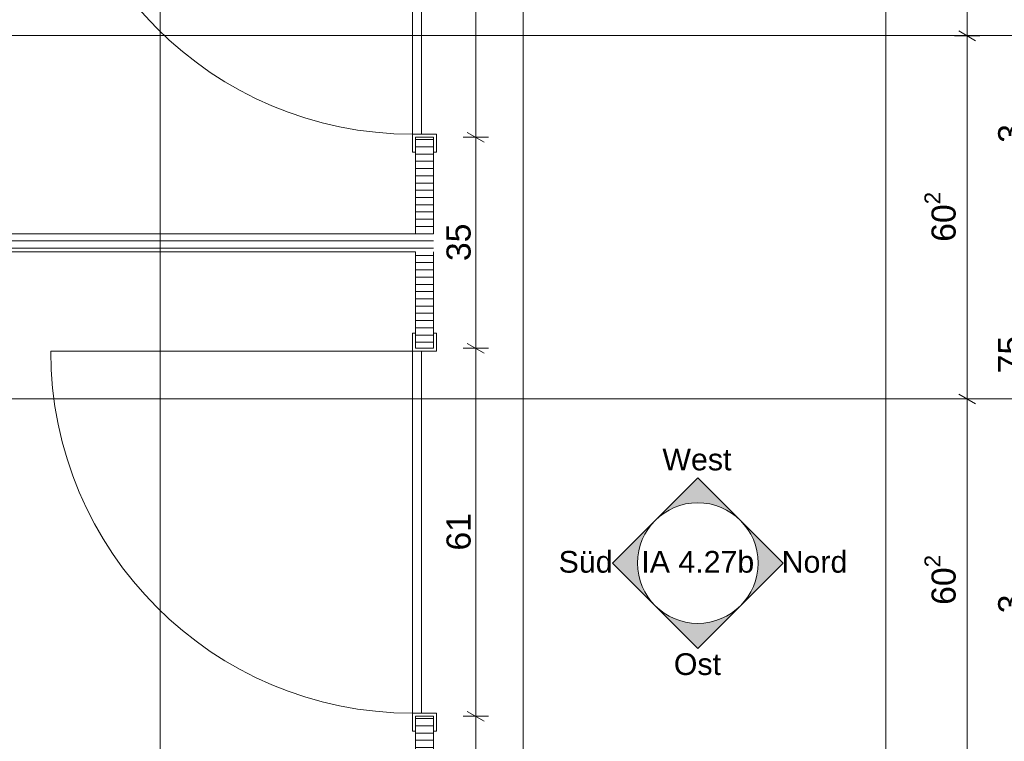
# Model space of a CAD drawing. Header units: metres. Extents: x -3.5 to 65.3, y -10.9 to 16.7.
# Tile 93 of 225: x 41.2 to 42.8, y 2 to 3.2. Entities that reach past the tile are written whole.
import ezdxf

# ---------------------------------------------------------------- set-up
doc = ezdxf.new("R2010")
doc.units = ezdxf.units.M
doc.header["$MEASUREMENT"] = 0
doc.linetypes.add('Wipeout_Contour', pattern=[1, 0, -1])
for name, color, linetype in [('102 - Bemaßung_ Beschriftung.Detail_ Ausschnitt', 7, 'Continuous'), ('206 - Marker.Innenansicht - Ausbau', 7, 'Continuous'), ('Neubau_650 - Abdeckung.Fußboden Aufbau', 7, 'Continuous'), ('Neubau_702 - Einrichtung.Möbel Sanitär', 7, 'Continuous')]:
    doc.layers.add(name, color=color, linetype=linetype)
doc.styles.add('ERSTELLTER_STIL_1', font='txt')
doc.dimstyles.new('ERSTELLTER_STIL__1', dxfattribs={"dimtxt": 0.04, "dimasz": 0.02128, "dimexe": 0.18, "dimexo": 0.0625, "dimgap": 0, "dimtad": 1, "dimtih": 1, "dimtoh": 1, "dimzin": 0, "dimdsep": 46, "dimtxsty": 'ERSTELLTER_STIL_1', "dimblk": 'ARROWHEAD_2', "dimblk1": 'ARROWHEAD_2', "dimblk2": 'ARROWHEAD_2', "dimcen": 0.09, "dimse1": 1, "dimse2": 1, "dimclrd": 7, "dimclre": 7, "dimclrt": 7, "dimazin": 0, "dimtfac": 1, "dimtdec": 4, "dimtmove": 0, "dimatfit": 3, "dimfxl": 1, "dimtolj": 1, "dimtzin": 0, "dimarcsym": 0})
doc.dimstyles.new('ERSTELLTER_STIL__3', dxfattribs={"dimtxt": 0.04, "dimasz": 0.02128, "dimexe": 0.18, "dimexo": 0.0625, "dimgap": 0, "dimtad": 1, "dimzin": 0, "dimdsep": 46, "dimtxsty": 'ERSTELLTER_STIL_1', "dimblk": 'ARROWHEAD_2', "dimblk1": 'ARROWHEAD_2', "dimblk2": 'ARROWHEAD_2', "dimcen": 0.09, "dimse1": 1, "dimse2": 1, "dimclrd": 7, "dimclre": 7, "dimclrt": 7, "dimazin": 0, "dimtfac": 1, "dimtdec": 4, "dimtmove": 0, "dimatfit": 3, "dimfxl": 1, "dimtolj": 1, "dimtzin": 0, "dimarcsym": 0})
doc.dimstyles.new('ERSTELLTER_STIL__5', dxfattribs={"dimtxt": 0.04, "dimasz": 0.02128, "dimexe": 0.18, "dimexo": 0.0625, "dimgap": 0, "dimtad": 1, "dimtih": 1, "dimtoh": 1, "dimzin": 0, "dimdsep": 46, "dimtxsty": 'ERSTELLTER_STIL_1', "dimblk": 'ARROWHEAD_2', "dimblk1": 'ARROWHEAD_2', "dimblk2": 'ARROWHEAD_2', "dimcen": 0.09, "dimclrd": 7, "dimclre": 7, "dimclrt": 7, "dimazin": 0, "dimtfac": 1, "dimtdec": 4, "dimtmove": 0, "dimatfit": 3, "dimfxl": 1, "dimtolj": 1, "dimtzin": 0, "dimarcsym": 0})
pattern_1 = [(0, (0, 0), (0, 0.0120000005), [])]

# ---------------------------------------------------------------- blocks, each defined once
blk = doc.blocks.new('*D177')
at = {"layer": '102 - Bemaßung_ Beschriftung.Detail_ Ausschnitt', "color": 7, "linetype": 'Continuous', "lineweight": 5}
for p, q in [((41.8519, 1.0833), (41.868, 1.1113)), ((41.873, 1.1113), (41.8569, 1.0833)), ((41.8649, 1.0763), (41.8649, 1.1183)), ((43.5531, 1.1113), (43.5369, 1.0833)), ((43.545, 1.0763), (43.545, 1.1183)), ((41.8649, 1.0973), (43.545, 1.0973))]:
    blk.add_line(p, q, dxfattribs=at)
at = {"layer": '102 - Bemaßung_ Beschriftung.Detail_ Ausschnitt', "color": 7, "lineweight": 5, "insert": (42.6518, 1.1053), "char_height": 0.04, "attachment_point": 7, "style": 'ERSTELLTER_STIL_1'}
blk.add_mtext('\\A1;{\\pql;\\fArial|b0|i0|c0|p38;1,68}', dxfattribs=at)
blk = doc.blocks.new('ARROWHEAD_2')
at = {"color": 0, "linetype": 'Continuous', "lineweight": 0}
for p, q in [((0, 0), (-1, 0)), ((-0.378, -0.655), (0.378, 0.655))]:
    blk.add_line(p, q, dxfattribs=at)
blk = doc.blocks.new('*D230')
at = {"layer": '102 - Bemaßung_ Beschriftung.Detail_ Ausschnitt', "color": 7, "linetype": 'Continuous', "lineweight": 5}
for p, q in [((42.931, 3.0771), (42.959, 3.0609)), ((42.966, 3.069), (42.924, 3.069)), ((42.945, 2.694), (42.945, 3.069)), ((42.931, 2.7021), (42.959, 2.6859)), ((42.966, 2.694), (42.924, 2.694))]:
    blk.add_line(p, q, dxfattribs=at)
at = {"layer": '102 - Bemaßung_ Beschriftung.Detail_ Ausschnitt', "color": 7, "lineweight": 5, "char_height": 0.04, "attachment_point": 7, "rotation": 90, "style": 'ERSTELLTER_STIL_1'}
for s, insert in [('\\A1;{\\pql;\\fArial|b0|i0|c0|p38;3}', (42.937, 3.0306)), ('\\A1;{\\pql;\\fArial|b0|i0|c0|p38;37\\fArial|b0|i0|c0|p38;\\A1{\\H.66x;\\S5^  ;}}', (42.9377, 2.826))]:
    blk.add_mtext(s, dxfattribs=dict(at, insert=insert))
blk = doc.blocks.new('*D300')
at = {"layer": '102 - Bemaßung_ Beschriftung.Detail_ Ausschnitt', "color": 7, "linetype": 'Continuous', "lineweight": 5}
for p, q in [((41.9509, 2.08), (41.9089, 2.08)), ((41.9159, 2.088), (41.9439, 2.0719)), ((41.9299, 1.73), (41.9299, 2.08)), ((41.9159, 1.738), (41.9439, 1.7219)), ((41.9509, 1.73), (41.9089, 1.73))]:
    blk.add_line(p, q, dxfattribs=at)
at = {"layer": '102 - Bemaßung_ Beschriftung.Detail_ Ausschnitt', "color": 7, "lineweight": 5, "insert": (41.9219, 1.8746), "char_height": 0.04, "attachment_point": 7, "rotation": 90, "style": 'ERSTELLTER_STIL_1'}
blk.add_mtext('\\A1;{\\pql;\\fArial|b0|i0|c0|p38;35}', dxfattribs=at)
blk = doc.blocks.new('*D301')
at = {"layer": '102 - Bemaßung_ Beschriftung.Detail_ Ausschnitt', "color": 7, "linetype": 'Continuous', "lineweight": 5}
for p, q in [((41.9159, 2.698), (41.9439, 2.6819)), ((41.9509, 2.69), (41.9089, 2.69)), ((41.9299, 2.08), (41.9299, 2.69)), ((41.9509, 2.08), (41.9089, 2.08)), ((41.9159, 2.088), (41.9439, 2.0719))]:
    blk.add_line(p, q, dxfattribs=at)
at = {"layer": '102 - Bemaßung_ Beschriftung.Detail_ Ausschnitt', "color": 7, "lineweight": 5, "insert": (41.9219, 2.3546), "char_height": 0.04, "attachment_point": 7, "rotation": 90, "style": 'ERSTELLTER_STIL_1'}
blk.add_mtext('\\A1;{\\pql;\\fArial|b0|i0|c0|p38;61}', dxfattribs=at)
blk = doc.blocks.new('*D302')
at = {"layer": '102 - Bemaßung_ Beschriftung.Detail_ Ausschnitt', "color": 7, "linetype": 'Continuous', "lineweight": 5}
for p, q in [((41.9509, 3.04), (41.9089, 3.04)), ((41.9159, 3.048), (41.9439, 3.0319)), ((41.9299, 2.69), (41.9299, 3.04)), ((41.9159, 2.698), (41.9439, 2.6819)), ((41.9509, 2.69), (41.9089, 2.69))]:
    blk.add_line(p, q, dxfattribs=at)
at = {"layer": '102 - Bemaßung_ Beschriftung.Detail_ Ausschnitt', "color": 7, "lineweight": 5, "insert": (41.9219, 2.8346), "char_height": 0.04, "attachment_point": 7, "rotation": 90, "style": 'ERSTELLTER_STIL_1'}
blk.add_mtext('\\A1;{\\pql;\\fArial|b0|i0|c0|p38;35}', dxfattribs=at)
blk = doc.blocks.new('*D303')
at = {"layer": '102 - Bemaßung_ Beschriftung.Detail_ Ausschnitt', "color": 7, "linetype": 'Continuous', "lineweight": 5}
for p, q in [((41.9509, 3.65), (41.9089, 3.65)), ((41.9159, 3.658), (41.9439, 3.6419)), ((41.9299, 3.04), (41.9299, 3.65)), ((41.9509, 3.04), (41.9089, 3.04)), ((41.9159, 3.048), (41.9439, 3.0319))]:
    blk.add_line(p, q, dxfattribs=at)
at = {"layer": '102 - Bemaßung_ Beschriftung.Detail_ Ausschnitt', "color": 7, "lineweight": 5, "insert": (41.9219, 3.3146), "char_height": 0.04, "attachment_point": 7, "rotation": 90, "style": 'ERSTELLTER_STIL_1'}
blk.add_mtext('\\A1;{\\pql;\\fArial|b0|i0|c0|p38;61}', dxfattribs=at)
blk = doc.blocks.new('*D316')
at = {"layer": '102 - Bemaßung_ Beschriftung.Detail_ Ausschnitt', "color": 7, "linetype": 'Continuous', "lineweight": 5}
for p, q in [((42.866, 2.289), (42.824, 2.289)), ((42.831, 2.2971), (42.859, 2.2809)), ((42.845, 1.539), (42.845, 2.289)), ((42.866, 1.539), (42.824, 1.539)), ((42.831, 1.5471), (42.859, 1.5309))]:
    blk.add_line(p, q, dxfattribs=at)
at = {"layer": '102 - Bemaßung_ Beschriftung.Detail_ Ausschnitt', "color": 7, "lineweight": 5, "char_height": 0.04, "attachment_point": 7, "rotation": 90, "style": 'ERSTELLTER_STIL_1'}
for s, insert in [('\\A1;{\\pql;\\fArial|b0|i0|c0|p38;3}', (42.837, 2.2506)), ('\\A1;{\\pql;\\fArial|b0|i0|c0|p38;75}', (42.837, 1.8685))]:
    blk.add_mtext(s, dxfattribs=dict(at, insert=insert))
blk = doc.blocks.new('*D318')
at = {"layer": '102 - Bemaßung_ Beschriftung.Detail_ Ausschnitt', "color": 7, "linetype": 'Continuous', "lineweight": 5}
for p, q in [((42.831, 3.0771), (42.859, 3.0609)), ((42.866, 3.069), (42.824, 3.069)), ((42.845, 2.319), (42.845, 3.069)), ((42.831, 2.3271), (42.859, 2.3109)), ((42.866, 2.319), (42.824, 2.319))]:
    blk.add_line(p, q, dxfattribs=at)
at = {"layer": '102 - Bemaßung_ Beschriftung.Detail_ Ausschnitt', "color": 7, "lineweight": 5, "char_height": 0.04, "attachment_point": 7, "rotation": 90, "style": 'ERSTELLTER_STIL_1'}
for s, insert in [('\\A1;{\\pql;\\fArial|b0|i0|c0|p38;3}', (42.837, 3.0306)), ('\\A1;{\\pql;\\fArial|b0|i0|c0|p38;75}', (42.837, 2.6485))]:
    blk.add_mtext(s, dxfattribs=dict(at, insert=insert))
blk = doc.blocks.new('*D365')
at = {"layer": '102 - Bemaßung_ Beschriftung.Detail_ Ausschnitt', "color": 7, "linetype": 'Continuous', "lineweight": 5}
for p, q in [((42.731, 2.6141), (42.759, 2.5979)), ((42.766, 2.606), (42.724, 2.606)), ((42.745, 2.004), (42.745, 2.606)), ((42.731, 2.0121), (42.759, 1.9959)), ((42.766, 2.004), (42.724, 2.004))]:
    blk.add_line(p, q, dxfattribs=at)
at = {"layer": '102 - Bemaßung_ Beschriftung.Detail_ Ausschnitt', "color": 7, "lineweight": 5, "insert": (42.7376, 2.2646), "char_height": 0.04, "attachment_point": 7, "rotation": 90, "style": 'ERSTELLTER_STIL_1'}
blk.add_mtext('\\A1;{\\pql;\\fArial|b0|i0|c0|p38;60\\fArial|b0|i0|c0|p38;\\A1{\\H.66x;\\S2^  ;}}', dxfattribs=at)
blk = doc.blocks.new('*D366')
at = {"layer": '102 - Bemaßung_ Beschriftung.Detail_ Ausschnitt', "color": 7, "linetype": 'Continuous', "lineweight": 5}
for p, q in [((42.766, 3.208), (42.724, 3.208)), ((42.731, 3.2161), (42.759, 3.1999)), ((42.745, 2.606), (42.745, 3.208)), ((42.731, 2.6141), (42.759, 2.5979)), ((42.766, 2.606), (42.724, 2.606))]:
    blk.add_line(p, q, dxfattribs=at)
at = {"layer": '102 - Bemaßung_ Beschriftung.Detail_ Ausschnitt', "color": 7, "lineweight": 5, "insert": (42.7376, 2.8666), "char_height": 0.04, "attachment_point": 7, "rotation": 90, "style": 'ERSTELLTER_STIL_1'}
blk.add_mtext('\\A1;{\\pql;\\fArial|b0|i0|c0|p38;60\\fArial|b0|i0|c0|p38;\\A1{\\H.66x;\\S2^  ;}}', dxfattribs=at)
blk = doc.blocks.new('*D367')
at = {"layer": '102 - Bemaßung_ Beschriftung.Detail_ Ausschnitt', "color": 7, "linetype": 'Continuous', "lineweight": 5}
for p, q in [((42.731, 3.8181), (42.759, 3.8019)), ((42.745, 3.208), (42.745, 3.81)), ((42.766, 3.208), (42.724, 3.208)), ((42.731, 3.2161), (42.759, 3.1999))]:
    blk.add_line(p, q, dxfattribs=at)
at = {"layer": '102 - Bemaßung_ Beschriftung.Detail_ Ausschnitt', "color": 7, "lineweight": 5, "insert": (42.7376, 3.4686), "char_height": 0.04, "attachment_point": 7, "rotation": 90, "style": 'ERSTELLTER_STIL_1'}
blk.add_mtext('\\A1;{\\pql;\\fArial|b0|i0|c0|p38;60\\fArial|b0|i0|c0|p38;\\A1{\\H.66x;\\S2^  ;}}', dxfattribs=at)
blk = doc.blocks.new('*D368')
at = {"layer": '102 - Bemaßung_ Beschriftung.Detail_ Ausschnitt', "color": 7, "linetype": 'Continuous', "lineweight": 5}
for p, q in [((42.731, 3.9431), (42.759, 3.9269)), ((42.766, 3.935), (42.724, 3.935)), ((42.745, 3.81), (42.745, 3.935)), ((42.766, 3.81), (42.724, 3.81)), ((42.731, 3.8181), (42.759, 3.8019)), ((42.745, 3.208), (42.745, 3.81))]:
    blk.add_line(p, q, dxfattribs=at)
at = {"layer": '102 - Bemaßung_ Beschriftung.Detail_ Ausschnitt', "color": 7, "lineweight": 5, "insert": (42.7374, 3.8321), "char_height": 0.04, "attachment_point": 7, "rotation": 90, "style": 'ERSTELLTER_STIL_1'}
blk.add_mtext('\\A1;{\\pql;\\fArial|b0|i0|c0|p38;12\\fArial|b0|i0|c0|p38;\\A1{\\H.66x;\\S5^  ;}}', dxfattribs=at)
blk = doc.blocks.new('*D395')
at = {"layer": '102 - Bemaßung_ Beschriftung.Detail_ Ausschnitt', "color": 7, "linetype": 'Continuous', "lineweight": 5}
for p, q in [((40.804, 0.9763), (40.804, 1.0183)), ((41.406, 0.9763), (41.406, 1.0183)), ((40.8121, 1.0113), (40.7959, 0.9833)), ((40.804, 0.9973), (41.406, 0.9973)), ((41.4141, 1.0113), (41.3979, 0.9833))]:
    blk.add_line(p, q, dxfattribs=at)
at = {"layer": '102 - Bemaßung_ Beschriftung.Detail_ Ausschnitt', "color": 7, "lineweight": 5, "insert": (41.0646, 1.0046), "char_height": 0.04, "attachment_point": 7, "style": 'ERSTELLTER_STIL_1'}
blk.add_mtext('\\A1;{\\pql;\\fArial|b0|i0|c0|p38;60\\fArial|b0|i0|c0|p38;\\A1{\\H.66x;\\S2^  ;}}', dxfattribs=at)
blk = doc.blocks.new('*D396')
at = {"layer": '102 - Bemaßung_ Beschriftung.Detail_ Ausschnitt', "color": 7, "linetype": 'Continuous', "lineweight": 5}
for p, q in [((41.406, 0.9763), (41.406, 1.0183)), ((42.008, 0.9763), (42.008, 1.0183)), ((41.4141, 1.0113), (41.3979, 0.9833)), ((41.406, 0.9973), (42.008, 0.9973)), ((42.0161, 1.0113), (41.9999, 0.9833))]:
    blk.add_line(p, q, dxfattribs=at)
at = {"layer": '102 - Bemaßung_ Beschriftung.Detail_ Ausschnitt', "color": 7, "lineweight": 5, "insert": (41.6666, 1.0046), "char_height": 0.04, "attachment_point": 7, "style": 'ERSTELLTER_STIL_1'}
blk.add_mtext('\\A1;{\\pql;\\fArial|b0|i0|c0|p38;60\\fArial|b0|i0|c0|p38;\\A1{\\H.66x;\\S2^  ;}}', dxfattribs=at)
blk = doc.blocks.new('*D397')
at = {"layer": '102 - Bemaßung_ Beschriftung.Detail_ Ausschnitt', "color": 7, "linetype": 'Continuous', "lineweight": 5}
for p, q in [((42.008, 0.9763), (42.008, 1.0183)), ((42.61, 0.9763), (42.61, 1.0183)), ((42.0161, 1.0113), (41.9999, 0.9833)), ((42.008, 0.9973), (42.61, 0.9973)), ((42.6181, 1.0113), (42.6019, 0.9833))]:
    blk.add_line(p, q, dxfattribs=at)
at = {"layer": '102 - Bemaßung_ Beschriftung.Detail_ Ausschnitt', "color": 7, "lineweight": 5, "insert": (42.2686, 1.0046), "char_height": 0.04, "attachment_point": 7, "style": 'ERSTELLTER_STIL_1'}
blk.add_mtext('\\A1;{\\pql;\\fArial|b0|i0|c0|p38;60\\fArial|b0|i0|c0|p38;\\A1{\\H.66x;\\S2^  ;}}', dxfattribs=at)
blk = doc.blocks.new('*D398')
at = {"layer": '102 - Bemaßung_ Beschriftung.Detail_ Ausschnitt', "color": 7, "linetype": 'Continuous', "lineweight": 5}
for p, q in [((42.61, 0.9763), (42.61, 1.0183)), ((43.212, 0.9763), (43.212, 1.0183)), ((42.6181, 1.0113), (42.6019, 0.9833)), ((42.61, 0.9973), (43.212, 0.9973)), ((43.2201, 1.0113), (43.2039, 0.9833))]:
    blk.add_line(p, q, dxfattribs=at)
at = {"layer": '102 - Bemaßung_ Beschriftung.Detail_ Ausschnitt', "color": 7, "lineweight": 5, "insert": (42.8706, 1.0046), "char_height": 0.04, "attachment_point": 7, "style": 'ERSTELLTER_STIL_1'}
blk.add_mtext('\\A1;{\\pql;\\fArial|b0|i0|c0|p38;60\\fArial|b0|i0|c0|p38;\\A1{\\H.66x;\\S2^  ;}}', dxfattribs=at)
blk = doc.blocks.new('*D424')
at = {"layer": '102 - Bemaßung_ Beschriftung.Detail_ Ausschnitt', "color": 7, "linetype": 'Continuous', "lineweight": 5}
for p, q in [((40.13, 3.2932), (40.13, 3.3352)), ((40.1381, 3.3282), (40.1219, 3.3002)), ((43.5531, 3.3282), (43.5369, 3.3002)), ((40.13, 3.3142), (43.545, 3.3142))]:
    blk.add_line(p, q, dxfattribs=at)
at = {"color": 254, "linetype": 'Wipeout_Contour', "lineweight": 0, "ltscale": 167.894634}
blk.add_wipeout([(41.7668, 3.3147), (41.9082, 3.3147), (41.9082, 3.3697), (41.7668, 3.3697)], dxfattribs=at).dxf.layer = '102 - Bemaßung_ Beschriftung.Detail_ Ausschnitt'
at = {"layer": '102 - Bemaßung_ Beschriftung.Detail_ Ausschnitt', "color": 7, "lineweight": 5, "insert": (41.7743, 3.3144), "char_height": 0.04, "attachment_point": 7, "style": 'ERSTELLTER_STIL_1'}
blk.add_mtext('\\A1;{\\pql;\\fArial|b0|i0|c0|p38;3,41\\fArial|b0|i0|c0|p38;\\A1{\\H.66x;\\S5^  ;}}', dxfattribs=at)
blk = doc.blocks.new('*D425')
at = {"layer": '102 - Bemaßung_ Beschriftung.Detail_ Ausschnitt', "color": 7, "linetype": 'Continuous', "lineweight": 5}
for p, q in [((43.545, 3.2932), (43.545, 3.3352)), ((43.965, 3.2932), (43.965, 3.3352)), ((43.5531, 3.3282), (43.5369, 3.3002)), ((43.9731, 3.3282), (43.9569, 3.3002)), ((40.13, 3.3142), (43.545, 3.3142)), ((43.545, 3.3142), (43.965, 3.3142))]:
    blk.add_line(p, q, dxfattribs=at)
at = {"color": 254, "linetype": 'Wipeout_Contour', "lineweight": 0, "ltscale": 175.540992}
blk.add_wipeout([(43.7171, 3.3147), (43.7928, 3.3147), (43.7928, 3.3697), (43.7171, 3.3697)], dxfattribs=at).dxf.layer = '102 - Bemaßung_ Beschriftung.Detail_ Ausschnitt'
at = {"layer": '102 - Bemaßung_ Beschriftung.Detail_ Ausschnitt', "color": 7, "lineweight": 5, "insert": (43.7246, 3.3222), "char_height": 0.04, "attachment_point": 7, "style": 'ERSTELLTER_STIL_1'}
blk.add_mtext('\\A1;{\\pql;\\fArial|b0|i0|c0|p38;42}', dxfattribs=at)

msp = doc.modelspace()

# ---------------------------------------------------------------- hatches: boundary and pattern name
at = {"layer": 'Neubau_650 - Abdeckung.Fußboden Aufbau', "linetype": 'Continuous', "lineweight": 13, "true_color": 0xafafaf}
h = msp.add_hatch(dxfattribs=at)
h.set_pattern_fill('Raster_60x60_Fuge_2mm_0001', color=253, style=0, pattern_type=2)
h.set_pattern_definition([(0, (42.61, 3.81), (0, 0.602), []), (90, (42.61, 3.81), (-0.602, 0), [])])
h.paths.add_polyline_path([(42.325, 3.81), (40.38, 3.81), (40.38, 0.255), (43.545, 0.255), (43.545, 0.33, -0.414214), (43.495, 0.28, -0.414214), (43.445, 0.33, -0.414214), (43.395, 0.28, -0.414214), (43.345, 0.33, -0.414214), (43.395, 0.38, -0.414214), (43.445, 0.33, -0.414214), (43.495, 0.38, -0.414214), (43.545, 0.33), (43.545, 3.81), (43.21, 3.81), (43.21, 3.935), (42.325, 3.935)])
at = {"layer": 'Neubau_702 - Einrichtung.Möbel Sanitär', "linetype": 'Continuous', "lineweight": 0, "true_color": 0x000000}
h = msp.add_hatch(dxfattribs=at)
h.set_pattern_fill('Holz__Sperrholz_1_0001', color=18, style=0, pattern_type=2)
h.set_pattern_definition(pattern_1)
h.paths.add_polyline_path([(41.8299, 3.04), (41.8299, 2.69), (41.8599, 2.69), (41.8599, 3.04)])
h = msp.add_hatch(dxfattribs=at)
h.set_pattern_fill('Holz__Sperrholz_1_0001', color=18, style=0, pattern_type=2)
h.set_pattern_definition(pattern_1)
h.paths.add_polyline_path([(41.8299, 2.85), (41.8299, 2.88), (40.38, 2.88), (40.38, 2.85)])
h = msp.add_hatch(dxfattribs=at)
h.set_pattern_fill('Holz__Sperrholz_1_0001', color=18, style=0, pattern_type=2)
h.set_pattern_definition(pattern_1)
h.paths.add_polyline_path([(41.8299, 2.08), (41.8299, 1.73), (41.8599, 1.73), (41.8599, 2.08)])

# ---------------------------------------------------------------- linework, layer by layer
at = {"layer": 'Neubau_702 - Einrichtung.Möbel Sanitär', "color": 1, "linetype": 'Continuous', "lineweight": 13}
for p, q in [((41.8249, 3.645), (41.8249, 3.045)), ((41.8399, 3.045), (41.8399, 3.645)), ((41.8399, 3.045), (41.8249, 3.045)), ((41.8249, 3.045), (41.8249, 3.015)), ((41.8249, 3.045), (41.8399, 3.045)), ((41.8299, 3.015), (41.8299, 3.04)), ((41.8299, 3.04), (41.8599, 3.04)), ((41.8649, 3.045), (41.8399, 3.045)), ((41.8599, 3.04), (41.8599, 3.015)), ((41.8649, 3.015), (41.8649, 3.045)), ((41.8249, 3.015), (41.8299, 3.015)), ((41.8599, 3.015), (41.8649, 3.015)), ((41.8249, 2.685), (41.8249, 2.715)), ((41.8249, 2.715), (41.8299, 2.715)), ((41.8299, 2.715), (41.8299, 2.69)), ((41.8599, 2.69), (41.8599, 2.715)), ((41.8599, 2.715), (41.8649, 2.715)), ((41.8649, 2.715), (41.8649, 2.685)), ((41.8249, 2.685), (41.2249, 2.685)), ((41.8399, 2.685), (41.8249, 2.685)), ((41.8399, 2.685), (41.8249, 2.685)), ((41.8249, 2.685), (41.8249, 2.085)), ((41.8299, 2.69), (41.8599, 2.69)), ((41.8649, 2.685), (41.8399, 2.685)), ((41.8399, 2.085), (41.8399, 2.685)), ((41.8399, 2.085), (41.8249, 2.085)), ((41.8249, 2.085), (41.8249, 2.055)), ((41.8249, 2.085), (41.8399, 2.085)), ((41.8299, 2.055), (41.8299, 2.08)), ((41.8299, 2.08), (41.8599, 2.08)), ((41.8649, 2.085), (41.8399, 2.085)), ((41.8599, 2.08), (41.8599, 2.055)), ((41.8649, 2.055), (41.8649, 2.085)), ((41.8249, 2.055), (41.8299, 2.055)), ((41.8599, 2.055), (41.8649, 2.055))]:
    msp.add_line(p, q, dxfattribs=at)
at = {"layer": 'Neubau_702 - Einrichtung.Möbel Sanitär', "color": 1, "linetype": 'Continuous', "lineweight": 18}
for p, q in [((41.8299, 3.04), (41.8599, 3.04)), ((41.8299, 3.04), (41.8599, 3.04)), ((41.8299, 3.04), (41.8599, 3.04)), ((41.8299, 2.69), (41.8599, 2.69)), ((41.8299, 2.69), (41.8599, 2.69)), ((41.8299, 2.69), (41.8599, 2.69)), ((41.8299, 2.08), (41.8599, 2.08)), ((41.8299, 2.08), (41.8599, 2.08)), ((41.8299, 2.08), (41.8599, 2.08))]:
    msp.add_line(p, q, dxfattribs=at)
at = {"layer": 'Neubau_702 - Einrichtung.Möbel Sanitär', "color": 1, "linetype": 'Continuous', "lineweight": 18, "flags": 128}
for points in [[(41.8299, 3.04), (41.8299, 2.88)], [(41.8599, 2.88), (41.8599, 3.04)], [(41.8299, 2.88), (40.38, 2.88)], [(40.38, 2.85), (41.8299, 2.85)], [(41.8299, 2.85), (41.8299, 2.69)], [(41.8599, 2.69), (41.8599, 2.85)], [(41.8299, 2.08), (41.8299, 1.92)], [(41.8599, 1.73), (41.8599, 2.08)]]:
    msp.add_lwpolyline(points, dxfattribs=at)
at = {"layer": 'Neubau_702 - Einrichtung.Möbel Sanitär', "color": 1, "linetype": 'Continuous', "lineweight": 9}
for centre in [(41.8249, 3.645), (41.8249, 2.685)]:
    msp.add_arc(centre, 0.6, 180, 270, dxfattribs=at)

# ---------------------------------------------------------------- dimensions: what is measured, and where the dimension line sits
at = {"layer": '102 - Bemaßung_ Beschriftung.Detail_ Ausschnitt', "color": 7, "linetype": 'Continuous', "lineweight": 5}
for base, p1, p2, picture, middle in [((43.545, 1.0973), (41.8649, 0.93), (43.545, 4.06), '*D177', (42.7037, 1.1253)), ((41.406, 0.9973), (40.804, 3.208), (41.406, 3.208), '*D395', (41.1491, 1.0253)), ((42.008, 0.9973), (41.406, 3.208), (42.008, 3.208), '*D396', (41.7511, 1.0253)), ((42.61, 0.9973), (42.008, 3.208), (42.61, 3.208), '*D397', (42.3531, 1.0253)), ((43.212, 0.9973), (42.61, 3.208), (43.212, 3.208), '*D398', (42.9551, 1.0253))]:
    dim = msp.add_linear_dim(base=base, p1=p1, p2=p2, dimstyle='ERSTELLTER_STIL__1', dxfattribs=at)
    dim.commit()
    dim.dimension.update_dxf_attribs({"geometry": picture, "text_midpoint": middle, "dimtype": 160})
for base, p1, p2, picture, middle in [((42.744989, 3.934999), (41.837482, 3.81), (42.224989, 3.934999), '*D368', (42.716989, 3.916646)), ((42.745, 3.81), (42.0081, 3.208), (41.8375, 3.81), '*D367', (42.717, 3.5531)), ((41.9299, 3.65), (41.8599, 3.04), (41.8599, 3.65), '*D303', (41.9019, 3.3451)), ((42.745, 3.208), (42.0081, 2.606), (42.0081, 3.208), '*D366', (42.717, 2.9511)), ((42.944989, 3.068998), (43.240003, 2.694002), (43.144989, 3.068998), '*D230', (42.916989, 2.910469)), ((42.845, 3.069), (43.145, 2.319), (43.145, 3.069), '*D318', (42.817, 2.679)), ((41.9299, 3.04), (41.8599, 2.69), (41.8599, 3.04), '*D302', (41.9019, 2.8651)), ((41.9299, 2.69), (41.8599, 2.08), (41.8599, 2.69), '*D301', (41.9019, 2.3851)), ((42.745, 2.606), (42.008, 2.004), (42.0081, 2.606), '*D365', (42.717, 2.3492)), ((42.845, 2.289), (43.145, 1.539), (43.145, 2.289), '*D316', (42.817, 1.899)), ((41.9299, 2.08), (41.8599, 1.73), (41.8599, 2.08), '*D300', (41.9019, 1.9051))]:
    dim = msp.add_linear_dim(base=base, p1=p1, p2=p2, angle=90, dimstyle='ERSTELLTER_STIL__3', dxfattribs=at)
    dim.commit()
    dim.dimension.update_dxf_attribs({"geometry": picture, "text_midpoint": middle, "dimtype": 160, "text_rotation": 90})

# ---------------------------------------------------------------- next in the draw order: dimensions: what is measured, and where the dimension line sits
dim = msp.add_linear_dim(base=(43.54499, 3.31417), p1=(40.12997, 2.28249), p2=(43.54499, 2.1575), dimstyle='ERSTELLTER_STIL__5', dxfattribs=at)
dim.commit()
dim.dimension.update_dxf_attribs({"geometry": '*D424', "text_midpoint": (41.88023, 3.34217), "dimtype": 160})

# ---------------------------------------------------------------- next in the draw order: dimensions: what is measured, and where the dimension line sits
dim = msp.add_linear_dim(base=(43.965, 3.3142), p1=(43.545, 2.1575), p2=(43.965, 2.215), dimstyle='ERSTELLTER_STIL__5', dxfattribs=at)
dim.commit()
dim.dimension.update_dxf_attribs({"geometry": '*D425', "text_midpoint": (43.7551, 3.3422), "dimtype": 160})

# ---------------------------------------------------------------- next in the draw order: hatches: boundary and pattern name
at = {"layer": '206 - Marker.Innenansicht - Ausbau', "linetype": 'Continuous', "lineweight": 0, "true_color": 0x000000}
for points in [[(42.3689, 2.4046), (42.2982, 2.4753), (42.2275, 2.4046, -0.414214)], [(42.2275, 2.4046), (42.1568, 2.3339), (42.2275, 2.2632, -0.414214)], [(42.3689, 2.2632), (42.4396, 2.3339), (42.3689, 2.4046, -0.414214)], [(42.2275, 2.2632), (42.2982, 2.1925), (42.3689, 2.2632, -0.414214)]]:
    msp.add_hatch(color=18, dxfattribs=at).paths.add_polyline_path(points)

# ---------------------------------------------------------------- next in the draw order: linework, layer by layer
at = {"layer": '206 - Marker.Innenansicht - Ausbau', "color": 7, "linetype": 'Continuous', "lineweight": 9}
for p, q in [((42.2982, 2.4753), (42.2275, 2.4046)), ((42.3689, 2.4046), (42.2982, 2.4753)), ((42.2275, 2.4046), (42.1568, 2.3339)), ((42.4396, 2.3339), (42.3689, 2.4046)), ((42.1568, 2.3339), (42.2275, 2.2632)), ((42.3689, 2.2632), (42.4396, 2.3339)), ((42.2275, 2.2632), (42.2982, 2.1925)), ((42.2982, 2.1925), (42.3689, 2.2632))]:
    msp.add_line(p, q, dxfattribs=at)
at = {"layer": '206 - Marker.Innenansicht - Ausbau', "color": 7, "linetype": 'Continuous', "lineweight": 9, "flags": 128}
msp.add_lwpolyline([(42.3982, 2.3339, 1), (42.1982, 2.3339, 1)], format="xyb", close=True, dxfattribs=at)

# ---------------------------------------------------------------- next in the draw order: texts
at = {"layer": '206 - Marker.Innenansicht - Ausbau', "color": 7, "lineweight": 9, "char_height": 0.036, "style": 'ERSTELLTER_STIL_1'}
for s, insert, attachment_point in [('\\A1;{\\pqr;\\pt0;\\fArial|b0|i0|c0|p38;West}', (42.354, 2.4871), 9), ('\\A1;{\\pqr;\\pt0;\\fArial|b0|i0|c0|p38;Süd}', (42.1568, 2.3357), 6), ('\\A1;{\\pqc;\\pt0;\\fArial|b0|i0|c0|p38;IA 4.27b}', (42.2982, 2.3357), 5), ('\\A1;{\\pqr;\\pt0;\\fArial|b0|i0|c0|p38;Nord}', (42.5463, 2.3357), 6), ('\\A1;{\\pqr;\\pt0;\\fArial|b0|i0|c0|p38;Ost}', (42.3367, 2.1843), 3)]:
    msp.add_mtext(s, dxfattribs=dict(at, insert=insert, attachment_point=attachment_point))

doc.saveas('drawing.dxf')
